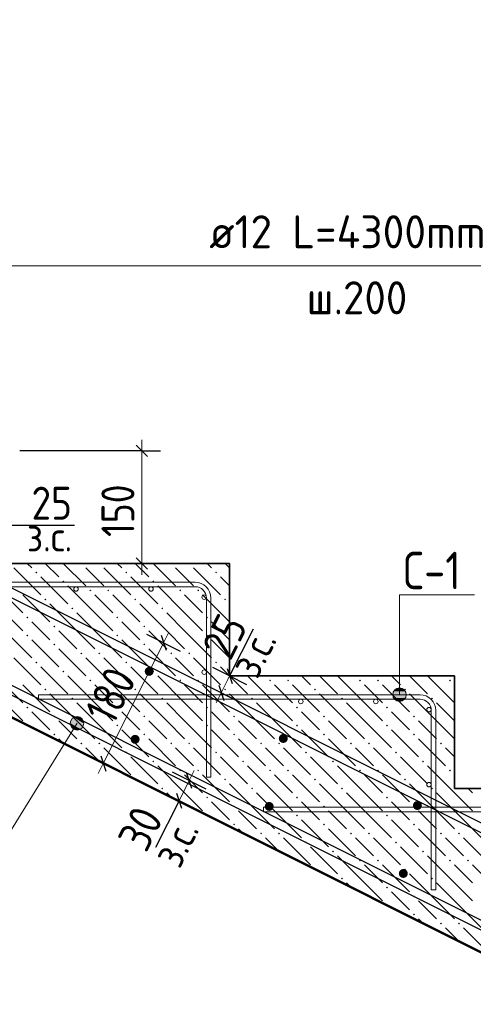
# Model space of a CAD drawing. Header units: millimetres. Extents: x -5 to 21000, y 0 to 14850.
# Tile 21 of 26: x 10429 to 11942, y 8858 to 12140. Entities that reach past the tile are written whole.
import ezdxf

# ---------------------------------------------------------------- set-up
doc = ezdxf.new("R2010")
doc.units = ezdxf.units.MM
doc.layers.add('ЖБ Лестница', color=7, linetype='Continuous', lineweight=25, true_color=0xe0e0ff)
for name, color, linetype, lineweight in [('Лестница', 7, 'Continuous', 25), ('Обрамление проемов стержнями', 7, 'Continuous', 25), ('Позиционная метка линия выноска', 7, 'Continuous', 13), ('Размерная линия_ общее', 7, 'Continuous', 13), ('Текст_ общее', 7, 'Continuous', 25), ('Фоновоя арматура Х1', 7, 'Continuous', 25)]:
    doc.layers.add(name, color=color, linetype=linetype, lineweight=lineweight)
doc.layers.add('Размерная выноска', color=7, linetype='Continuous')
doc.styles.add('ISOCPEUR', font='txt')

msp = doc.modelspace()

# ---------------------------------------------------------------- hatches: boundary and pattern name
at = {"layer": 'ЖБ Лестница', "linetype": 'Continuous', "lineweight": 18, "transparency": 33554687}
for points in [[(10631.5, 10327.8), (10638, 10327.8), (10634.7, 10324.6)], [(10691.5, 10327.8), (10698, 10327.8), (10694.7, 10324.6)], [(10931.5, 10327.8), (10938, 10327.8), (10934.7, 10324.6)], [(10991.5, 10327.8), (10998, 10327.8), (10994.7, 10324.6)], [(10481.5, 10297.8), (10484.7, 10301.1), (10488, 10297.8), (10484.7, 10294.6)], [(10781.5, 10297.8), (10784.7, 10301.1), (10788, 10297.8), (10784.7, 10294.6)], [(11081.5, 10297.8), (11084.7, 10301.1), (11088, 10297.8), (11084.7, 10294.6)], [(10571.5, 10267.8), (10574.7, 10271.1), (10578, 10267.8), (10574.7, 10264.6)], [(10661.5, 10237.8), (10664.7, 10241.1), (10668, 10237.8), (10664.7, 10234.6)], [(10721.5, 10237.8), (10724.7, 10241.1), (10728, 10237.8), (10724.7, 10234.6)], [(10871.5, 10267.8), (10874.7, 10271.1), (10878, 10267.8), (10874.7, 10264.6)], [(10961.5, 10237.8), (10964.7, 10241.1), (10968, 10237.8), (10964.7, 10234.6)], [(11021.5, 10237.8), (11024.7, 10241.1), (11028, 10237.8), (11024.7, 10234.6)], [(10511.5, 10207.8), (10514.7, 10211.1), (10518, 10207.8), (10514.7, 10204.6)], [(10811.5, 10207.8), (10814.7, 10211.1), (10818, 10207.8), (10814.7, 10204.6)], [(11111.5, 10207.8), (11114.7, 10211.1), (11118, 10207.8), (11114.7, 10204.6)], [(10601.5, 10177.8), (10604.7, 10181.1), (10608, 10177.8), (10604.7, 10174.6)], [(10901.5, 10177.8), (10904.7, 10181.1), (10908, 10177.8), (10904.7, 10174.6)], [(10451.5, 10147.8), (10454.7, 10151.1), (10458, 10147.8), (10454.7, 10144.6)], [(10751.5, 10147.8), (10754.7, 10151.1), (10758, 10147.8), (10754.7, 10144.6)], [(11051.5, 10147.8), (11054.7, 10151.1), (11058, 10147.8), (11054.7, 10144.6)], [(10541.5, 10117.8), (10544.7, 10121.1), (10548, 10117.8), (10544.7, 10114.6)], [(10841.5, 10117.8), (10844.7, 10121.1), (10848, 10117.8), (10844.7, 10114.6)], [(10451.5, 10087.8), (10454.7, 10091.1), (10458, 10087.8), (10454.7, 10084.6)], [(10751.5, 10087.8), (10754.7, 10091.1), (10758, 10087.8), (10754.7, 10084.6)], [(11051.5, 10087.8), (11054.7, 10091.1), (11058, 10087.8), (11054.7, 10084.6)], [(10541.5, 10057.8), (10544.7, 10061.1), (10548, 10057.8), (10544.7, 10054.6)], [(10841.5, 10057.8), (10844.7, 10061.1), (10848, 10057.8), (10844.7, 10054.6)], [(10631.5, 10027.8), (10634.7, 10031.1), (10638, 10027.8), (10634.7, 10024.6)], [(10691.5, 10027.8), (10694.7, 10031.1), (10698, 10027.8), (10694.7, 10024.6)], [(10931.5, 10027.8), (10934.7, 10031.1), (10938, 10027.8), (10934.7, 10024.6)], [(10991.5, 10027.8), (10994.7, 10031.1), (10998, 10027.8), (10994.7, 10024.6)], [(10481.5, 9997.8), (10484.7, 10001.1), (10488, 9997.8), (10484.7, 9994.6)], [(10781.5, 9997.8), (10784.7, 10001.1), (10788, 9997.8), (10784.7, 9994.6)], [(11081.5, 9997.8), (11084.7, 10001.1), (11088, 9997.8), (11084.7, 9994.6)], [(10571.5, 9967.8), (10574.7, 9971.1), (10578, 9967.8), (10574.7, 9964.6)], [(10871.5, 9967.8), (10874.7, 9971.1), (10878, 9967.8), (10874.7, 9964.6)], [(10661.5, 9937.8), (10664.7, 9941.1), (10668, 9937.8), (10664.7, 9934.6)], [(10721.5, 9937.8), (10724.7, 9941.1), (10728, 9937.8), (10724.7, 9934.6)], [(10961.5, 9937.8), (10964.7, 9941.1), (10968, 9937.8), (10964.7, 9934.6)], [(11021.5, 9937.8), (11024.7, 9941.1), (11028, 9937.8), (11024.7, 9934.6)], [(11261.5, 9937.8), (11264.7, 9941.1), (11268, 9937.8), (11264.7, 9934.6)], [(11321.5, 9937.8), (11324.7, 9941.1), (11328, 9937.8), (11324.7, 9934.6)], [(11561.5, 9937.8), (11564.7, 9941.1), (11568, 9937.8), (11564.7, 9934.6)], [(11621.5, 9937.8), (11624.7, 9941.1), (11628, 9937.8), (11624.7, 9934.6)], [(11861.5, 9937.8), (11864.7, 9941.1), (11868, 9937.8), (11864.7, 9934.6)], [(10511.5, 9907.8), (10514.7, 9911.1), (10518, 9907.8), (10514.7, 9904.6)], [(10601.5, 9877.8), (10604.7, 9881.1), (10608, 9877.8), (10604.7, 9874.6)], [(10811.5, 9907.8), (10814.7, 9911.1), (10818, 9907.8), (10814.7, 9904.6)], [(10901.5, 9877.8), (10904.7, 9881.1), (10908, 9877.8), (10904.7, 9874.6)], [(11111.5, 9907.8), (11114.7, 9911.1), (11118, 9907.8), (11114.7, 9904.6)], [(11201.5, 9877.8), (11204.7, 9881.1), (11208, 9877.8), (11204.7, 9874.6)], [(11411.5, 9907.8), (11414.7, 9911.1), (11418, 9907.8), (11414.7, 9904.6)], [(11501.5, 9877.8), (11504.7, 9881.1), (11508, 9877.8), (11504.7, 9874.6)], [(11711.5, 9907.8), (11714.7, 9911.1), (11718, 9907.8), (11714.7, 9904.6)], [(11801.5, 9877.8), (11804.7, 9881.1), (11808, 9877.8), (11804.7, 9874.6)], [(10451.5, 9847.8), (10454.7, 9851.1), (10458, 9847.8), (10454.7, 9844.6)], [(10751.5, 9847.8), (10754.7, 9851.1), (10758, 9847.8), (10754.7, 9844.6)], [(11051.5, 9847.8), (11054.7, 9851.1), (11058, 9847.8), (11054.7, 9844.6)], [(11351.5, 9847.8), (11354.7, 9851.1), (11358, 9847.8), (11354.7, 9844.6)], [(11651.5, 9847.8), (11654.7, 9851.1), (11658, 9847.8), (11654.7, 9844.6)], [(10541.5, 9817.8), (10544.7, 9821.1), (10548, 9817.8), (10544.7, 9814.6)], [(10841.5, 9817.8), (10844.7, 9821.1), (10848, 9817.8), (10844.7, 9814.6)], [(11141.5, 9817.8), (11144.7, 9821.1), (11148, 9817.8), (11144.7, 9814.6)], [(11441.5, 9817.8), (11444.7, 9821.1), (11448, 9817.8), (11444.7, 9814.6)], [(11741.5, 9817.8), (11744.7, 9821.1), (11748, 9817.8), (11744.7, 9814.6)], [(10454.2, 9790.6), (10454.7, 9791.1), (10456.2, 9789.6)], [(10751.5, 9787.8), (10754.7, 9791.1), (10758, 9787.8), (10754.7, 9784.6)], [(11051.5, 9787.8), (11054.7, 9791.1), (11058, 9787.8), (11054.7, 9784.6)], [(11351.5, 9787.8), (11354.7, 9791.1), (11358, 9787.8), (11354.7, 9784.6)], [(11651.5, 9787.8), (11654.7, 9791.1), (11658, 9787.8), (11654.7, 9784.6)], [(10541.5, 9757.8), (10544.7, 9761.1), (10548, 9757.8), (10544.7, 9754.6)], [(10841.5, 9757.8), (10844.7, 9761.1), (10848, 9757.8), (10844.7, 9754.6)], [(11141.5, 9757.8), (11144.7, 9761.1), (11148, 9757.8), (11144.7, 9754.6)], [(11441.5, 9757.8), (11444.7, 9761.1), (11448, 9757.8), (11444.7, 9754.6)], [(11741.5, 9757.8), (11744.7, 9761.1), (11748, 9757.8), (11744.7, 9754.6)], [(10631.5, 9727.8), (10634.7, 9731.1), (10638, 9727.8), (10634.7, 9724.6)], [(10691.5, 9727.8), (10694.7, 9731.1), (10698, 9727.8), (10694.7, 9724.6)], [(10931.5, 9727.8), (10934.7, 9731.1), (10938, 9727.8), (10934.7, 9724.6)], [(10991.5, 9727.8), (10994.7, 9731.1), (10998, 9727.8), (10994.7, 9724.6)], [(11231.5, 9727.8), (11234.7, 9731.1), (11238, 9727.8), (11234.7, 9724.6)], [(11291.5, 9727.8), (11294.7, 9731.1), (11298, 9727.8), (11294.7, 9724.6)], [(11531.5, 9727.8), (11534.7, 9731.1), (11538, 9727.8), (11534.7, 9724.6)], [(11591.5, 9727.8), (11594.7, 9731.1), (11598, 9727.8), (11594.7, 9724.6)], [(11831.5, 9727.8), (11834.7, 9731.1), (11838, 9727.8), (11834.7, 9724.6)], [(10781.5, 9697.8), (10784.7, 9701.1), (10788, 9697.8), (10784.7, 9694.6)], [(11081.5, 9697.8), (11084.7, 9701.1), (11088, 9697.8), (11084.7, 9694.6)], [(11381.5, 9697.8), (11384.7, 9701.1), (11388, 9697.8), (11384.7, 9694.6)], [(11681.5, 9697.8), (11684.7, 9701.1), (11688, 9697.8), (11684.7, 9694.6)], [(10871.5, 9667.8), (10874.7, 9671.1), (10878, 9667.8), (10874.7, 9664.6)], [(11171.5, 9667.8), (11174.7, 9671.1), (11178, 9667.8), (11174.7, 9664.6)], [(11471.5, 9667.8), (11474.7, 9671.1), (11478, 9667.8), (11474.7, 9664.6)], [(11771.5, 9667.8), (11774.7, 9671.1), (11778, 9667.8), (11774.7, 9664.6)], [(10961.5, 9637.8), (10964.7, 9641.1), (10968, 9637.8), (10964.7, 9634.6)], [(11021.5, 9637.8), (11024.7, 9641.1), (11028, 9637.8), (11024.7, 9634.6)], [(11261.5, 9637.8), (11264.7, 9641.1), (11268, 9637.8), (11264.7, 9634.6)], [(11321.5, 9637.8), (11324.7, 9641.1), (11328, 9637.8), (11324.7, 9634.6)], [(11561.5, 9637.8), (11564.7, 9641.1), (11568, 9637.8), (11564.7, 9634.6)], [(11621.5, 9637.8), (11624.7, 9641.1), (11628, 9637.8), (11624.7, 9634.6)], [(11861.5, 9637.8), (11864.7, 9641.1), (11868, 9637.8), (11864.7, 9634.6)], [(10814.2, 9610.6), (10814.7, 9611.1), (10816.2, 9609.6)], [(11111.5, 9607.8), (11114.7, 9611.1), (11118, 9607.8), (11114.7, 9604.6)], [(11411.5, 9607.8), (11414.7, 9611.1), (11418, 9607.8), (11414.7, 9604.6)], [(11711.5, 9607.8), (11714.7, 9611.1), (11718, 9607.8), (11714.7, 9604.6)], [(10901.5, 9577.8), (10904.7, 9581.1), (10908, 9577.8), (10904.7, 9574.6)], [(11051.5, 9547.8), (11054.7, 9551.1), (11058, 9547.8), (11054.7, 9544.6)], [(11201.5, 9577.8), (11204.7, 9581.1), (11208, 9577.8), (11204.7, 9574.6)], [(11351.5, 9547.8), (11354.7, 9551.1), (11358, 9547.8), (11354.7, 9544.6)], [(11501.5, 9577.8), (11504.7, 9581.1), (11508, 9577.8), (11504.7, 9574.6)], [(11651.5, 9547.8), (11654.7, 9551.1), (11658, 9547.8), (11654.7, 9544.6)], [(11801.5, 9577.8), (11804.7, 9581.1), (11808, 9577.8), (11804.7, 9574.6)], [(11141.5, 9517.8), (11144.7, 9521.1), (11148, 9517.8), (11144.7, 9514.6)], [(11441.5, 9517.8), (11444.7, 9521.1), (11448, 9517.8), (11444.7, 9514.6)], [(11741.5, 9517.8), (11744.7, 9521.1), (11748, 9517.8), (11744.7, 9514.6)], [(11054.2, 9490.6), (11054.7, 9491.1), (11056.2, 9489.6)], [(11351.5, 9487.8), (11354.7, 9491.1), (11358, 9487.8), (11354.7, 9484.6)], [(11651.5, 9487.8), (11654.7, 9491.1), (11658, 9487.8), (11654.7, 9484.6)], [(11141.5, 9457.8), (11144.7, 9461.1), (11148, 9457.8), (11144.7, 9454.6)], [(11441.5, 9457.8), (11444.7, 9461.1), (11448, 9457.8), (11444.7, 9454.6)], [(11741.5, 9457.8), (11744.7, 9461.1), (11748, 9457.8), (11744.7, 9454.6)], [(11231.5, 9427.8), (11234.7, 9431.1), (11238, 9427.8), (11234.7, 9424.6)], [(11291.5, 9427.8), (11294.7, 9431.1), (11298, 9427.8), (11294.7, 9424.6)], [(11531.5, 9427.8), (11534.7, 9431.1), (11538, 9427.8), (11534.7, 9424.6)], [(11591.5, 9427.8), (11594.7, 9431.1), (11598, 9427.8), (11594.7, 9424.6)], [(11831.5, 9427.8), (11834.7, 9431.1), (11838, 9427.8), (11834.7, 9424.6)], [(11891.5, 9427.8), (11894.7, 9431.1), (11898, 9427.8), (11894.7, 9424.6)], [(11381.5, 9397.8), (11384.7, 9401.1), (11388, 9397.8), (11384.7, 9394.6)], [(11681.5, 9397.8), (11684.7, 9401.1), (11688, 9397.8), (11684.7, 9394.6)], [(11471.5, 9367.8), (11474.7, 9371.1), (11478, 9367.8), (11474.7, 9364.6)], [(11771.5, 9367.8), (11774.7, 9371.1), (11778, 9367.8), (11774.7, 9364.6)], [(11561.5, 9337.8), (11564.7, 9341.1), (11568, 9337.8), (11564.7, 9334.6)], [(11621.5, 9337.8), (11624.7, 9341.1), (11628, 9337.8), (11624.7, 9334.6)], [(11861.5, 9337.8), (11864.7, 9341.1), (11868, 9337.8), (11864.7, 9334.6)], [(11921.5, 9337.8), (11924.7, 9341.1), (11928, 9337.8), (11924.7, 9334.6)], [(11414.2, 9310.6), (11414.7, 9311.1), (11416.2, 9309.6)], [(11711.5, 9307.8), (11714.7, 9311.1), (11718, 9307.8), (11714.7, 9304.6)], [(11501.5, 9277.8), (11504.7, 9281.1), (11508, 9277.8), (11504.7, 9274.6)], [(11801.5, 9277.8), (11804.7, 9281.1), (11808, 9277.8), (11804.7, 9274.6)], [(11651.5, 9247.8), (11654.7, 9251.1), (11658, 9247.8), (11654.7, 9244.6)], [(11654.2, 9190.6), (11654.7, 9191.1), (11656.2, 9189.6)], [(11741.5, 9217.8), (11744.7, 9221.1), (11748, 9217.8), (11744.7, 9214.6)], [(11741.5, 9157.8), (11744.7, 9161.1), (11748, 9157.8), (11744.7, 9154.6)], [(11831.5, 9127.8), (11834.7, 9131.1), (11838, 9127.8), (11834.7, 9124.6)], [(11891.5, 9127.8), (11894.7, 9131.1), (11898, 9127.8), (11894.7, 9124.6)]]:
    msp.add_hatch(color=7, dxfattribs=at).paths.add_polyline_path(points, flags=16)
at = {"layer": 'Позиционная метка линия выноска', "linetype": 'Continuous', "lineweight": 13, "transparency": 33554687}
for points in [[(11684.8, 9909.7), (11707.3, 9909.7), (11696.1, 9912.8)], [(11715.4, 9901.6), (11676.7, 9901.6), (11673.6, 9890.3)], [(11715.4, 9901.6), (11673.6, 9890.3), (11718.6, 9890.3)], [(11718.6, 9890.3), (11673.6, 9890.3), (11676.7, 9879.1)], [(11707.3, 9909.7), (11684.8, 9909.7), (11676.7, 9901.6)], [(11707.3, 9909.7), (11676.7, 9901.6), (11715.4, 9901.6)], [(11718.6, 9890.3), (11676.7, 9879.1), (11715.4, 9879.1)], [(11715.4, 9879.1), (11676.7, 9879.1), (11684.8, 9871)], [(11715.4, 9879.1), (11684.8, 9871), (11707.3, 9871)], [(11707.3, 9871), (11684.8, 9871), (11696.1, 9867.8)], [(10601.7, 9806.9), (10643.2, 9794.5), (10610.3, 9814.8)], [(10610.3, 9814.8), (10640.6, 9805.6), (10621.5, 9817.5)], [(10610.3, 9814.8), (10643.2, 9794.5), (10640.6, 9805.6)], [(10621.5, 9817.5), (10640.6, 9805.6), (10632.7, 9814.2)], [(10598.5, 9795.7), (10640, 9783.2), (10601.7, 9806.9)], [(10601.1, 9784.6), (10631.4, 9775.3), (10598.5, 9795.7)], [(10598.5, 9795.7), (10631.4, 9775.3), (10640, 9783.2)], [(10620.2, 9772.7), (10601.1, 9784.6), (10609, 9775.9)], [(10601.1, 9784.6), (10620.2, 9772.7), (10631.4, 9775.3)], [(10601.7, 9806.9), (10640, 9783.2), (10643.2, 9794.5)]]:
    msp.add_hatch(color=7, dxfattribs=at).paths.add_polyline_path(points)
at = {"layer": 'Фоновоя арматура Х1', "linetype": 'Continuous', "lineweight": 35, "transparency": 33554687}
for points in [[(10876.4, 9968.2), (10875.3, 9974), (10872.1, 9978.8), (10867.2, 9982.1), (10861.5, 9983.2), (10855.7, 9982.1), (10850.8, 9978.8), (10847.6, 9974), (10846.5, 9968.2), (10847.6, 9962.5), (10850.8, 9957.6), (10855.7, 9954.4), (10861.5, 9953.2), (10867.2, 9954.4), (10872.1, 9957.6), (10875.3, 9962.5)], [(10829.5, 9741.7), (10828.4, 9747.4), (10825.1, 9752.3), (10820.2, 9755.5), (10814.5, 9756.7), (10808.8, 9755.5), (10803.9, 9752.3), (10800.6, 9747.4), (10799.5, 9741.7), (10800.6, 9735.9), (10803.9, 9731.1), (10808.8, 9727.8), (10814.5, 9726.7), (10820.2, 9727.8), (10825.1, 9731.1), (10828.4, 9735.9)], [(11323.7, 9744.6), (11322.5, 9750.3), (11319.3, 9755.2), (11314.4, 9758.5), (11308.7, 9759.6), (11302.9, 9758.5), (11298.1, 9755.2), (11294.8, 9750.3), (11293.7, 9744.6), (11294.8, 9738.9), (11298.1, 9734), (11302.9, 9730.7), (11308.7, 9729.6), (11314.4, 9730.7), (11319.3, 9734), (11322.5, 9738.9)], [(11276.7, 9518.1), (11275.6, 9523.8), (11272.3, 9528.7), (11267.4, 9531.9), (11261.7, 9533.1), (11256, 9531.9), (11251.1, 9528.7), (11247.9, 9523.8), (11246.7, 9518.1), (11247.9, 9512.3), (11251.1, 9507.5), (11256, 9504.2), (11261.7, 9503.1), (11267.4, 9504.2), (11272.3, 9507.5), (11275.6, 9512.3)], [(11770.9, 9521), (11769.7, 9526.7), (11766.5, 9531.6), (11761.6, 9534.9), (11755.9, 9536), (11750.1, 9534.9), (11745.3, 9531.6), (11742, 9526.7), (11740.9, 9521), (11742, 9515.3), (11745.3, 9510.4), (11750.1, 9507.1), (11755.9, 9506), (11761.6, 9507.1), (11766.5, 9510.4), (11769.7, 9515.3)], [(11723.9, 9294.5), (11722.8, 9300.2), (11719.5, 9305.1), (11714.7, 9308.3), (11708.9, 9309.5), (11703.2, 9308.3), (11698.3, 9305.1), (11695.1, 9300.2), (11693.9, 9294.5), (11695.1, 9288.7), (11698.3, 9283.9), (11703.2, 9280.6), (11708.9, 9279.5), (11714.7, 9280.6), (11719.5, 9283.9), (11722.8, 9288.7)]]:
    msp.add_hatch(color=7, dxfattribs=at).paths.add_polyline_path(points)

# ---------------------------------------------------------------- linework, layer by layer
at = {"color": 7, "linetype": 'Continuous', "lineweight": 25, "transparency": 33554687}
for points in [[(3354.7, 12140.3), (6591.7, 12140.3), (6597.3, 12140.1), (6603, 12139.5), (6608.7, 12138.7), (6614.3, 12137.5), (6619.9, 12136), (6625.3, 12134.3), (6630.7, 12132.2), (6635.8, 12129.9), (13328.5, 8783.5), (13315.1, 8756.7), (6623, 12102.8), (6619.1, 12104.5), (6615.3, 12106), (6611.4, 12107.3), (6607.4, 12108.3), (6603.4, 12109.1), (6599.4, 12109.7), (6595.2, 12110.1), (6591, 12110.3), (3354.7, 12110.3), (3354.7, 12140.3)], [(12792.1, 8693.5), (6009, 12085.1), (6005.1, 12086.8), (6001.3, 12088.3), (5997.4, 12089.6), (5993.4, 12090.6), (5989.4, 12091.5), (5985.3, 12092.1), (5981.2, 12092.5), (5977, 12092.6), (4747.4, 12092.6), (4747.4, 12122.6), (5977.7, 12122.6), (5983.3, 12122.4), (5989, 12121.9), (5994.7, 12121), (6000.3, 12119.8), (6005.9, 12118.4), (6011.3, 12116.6), (6016.7, 12114.5), (6021.8, 12112.2), (12805.5, 8720.3), (12792.1, 8693.5)]]:
    msp.add_lwpolyline(points, dxfattribs=at)
at = {"layer": 'ЖБ Лестница', "color": 7, "linetype": 'Continuous', "lineweight": 35, "transparency": 33554687}
for p, q in [((6629.3, 11702.8), (12629.3, 8702.8)), ((11129.3, 10327.8), (10379.3, 10327.8)), ((11129.3, 9952.8), (11129.3, 10327.8)), ((11879.3, 9952.8), (11129.3, 9952.8)), ((11879.3, 9577.8), (11879.3, 9952.8)), ((12629.3, 9577.8), (11879.3, 9577.8))]:
    msp.add_line(p, q, dxfattribs=at)
at = {"layer": 'ЖБ Лестница', "color": 9, "linetype": 'Continuous', "lineweight": 18, "true_color": 0xc7c7c7, "transparency": 33554687}
for p, q in [((10409.7, 10312.8), (10499.7, 10222.8)), ((10454.7, 10327.8), (10469.7, 10312.8)), ((10514.7, 10327.8), (10559.7, 10282.8)), ((10574.7, 10327.8), (10649.7, 10252.8)), ((10679.7, 10282.8), (10649.7, 10312.8)), ((10709.7, 10312.8), (10799.7, 10222.8)), ((10754.7, 10327.8), (10769.7, 10312.8)), ((10814.7, 10327.8), (10859.7, 10282.8)), ((10874.7, 10327.8), (10949.7, 10252.8)), ((10979.7, 10282.8), (10949.7, 10312.8)), ((11009.7, 10312.8), (11099.7, 10222.8)), ((11054.7, 10327.8), (11069.7, 10312.8)), ((11114.7, 10327.8), (11129.7, 10312.8)), ((10499.7, 10282.8), (10589.7, 10192.8)), ((10709.7, 10252.8), (10679.7, 10282.8)), ((10799.7, 10282.8), (10889.7, 10192.8)), ((11009.7, 10252.8), (10979.7, 10282.8)), ((11099.7, 10282.8), (11129.7, 10252.8)), ((10679.7, 10162.8), (10589.7, 10252.8)), ((10979.7, 10162.8), (10889.7, 10252.8)), ((10379.7, 10222.8), (10439.7, 10162.8)), ((10439.7, 10222.8), (10529.7, 10132.8)), ((10679.7, 10222.8), (10739.7, 10162.8)), ((10739.7, 10222.8), (10829.7, 10132.8)), ((10979.7, 10222.8), (11039.7, 10162.8)), ((11039.7, 10222.8), (11129.7, 10132.8)), ((10619.7, 10102.8), (10529.7, 10192.8)), ((10919.7, 10102.8), (10829.7, 10192.8)), ((11129.7, 10192.8), (11129.7, 10192.8)), ((10379.7, 10162.8), (10439.7, 10102.8)), ((10619.7, 10162.8), (10679.7, 10102.8)), ((10679.7, 10162.8), (10739.7, 10102.8)), ((10919.7, 10162.8), (10979.7, 10102.8)), ((10979.7, 10162.8), (11039.7, 10102.8)), ((10499.7, 10102.8), (10469.7, 10132.8)), ((10799.7, 10102.8), (10769.7, 10132.8)), ((11099.7, 10102.8), (11069.7, 10132.8)), ((10379.7, 10102.8), (10469.7, 10012.8)), ((10529.7, 10072.8), (10499.7, 10102.8)), ((10559.7, 10102.8), (10619.7, 10042.8)), ((10619.7, 10102.8), (10679.7, 10042.8)), ((10679.7, 10102.8), (10769.7, 10012.8)), ((10829.7, 10072.8), (10799.7, 10102.8)), ((10859.7, 10102.8), (10919.7, 10042.8)), ((10919.7, 10102.8), (10979.7, 10042.8)), ((10979.7, 10102.8), (11069.7, 10012.8)), ((11129.7, 10072.8), (11099.7, 10102.8)), ((10469.7, 10072.8), (10559.7, 9982.8)), ((10559.7, 10042.8), (10649.7, 9952.8)), ((10769.7, 10072.8), (10859.7, 9982.8)), ((10859.7, 10042.8), (10949.7, 9952.8)), ((11069.7, 10072.8), (11129.7, 10012.8)), ((10409.7, 10012.8), (10499.7, 9922.8)), ((10679.7, 9982.8), (10649.7, 10012.8)), ((10709.7, 10012.8), (10799.7, 9922.8)), ((10979.7, 9982.8), (10949.7, 10012.8)), ((11009.7, 10012.8), (11099.7, 9922.8)), ((10499.7, 9982.8), (10589.7, 9892.8)), ((10709.7, 9952.8), (10679.7, 9982.8)), ((10799.7, 9982.8), (10889.7, 9892.8)), ((11009.7, 9952.8), (10979.7, 9982.8)), ((10679.7, 9862.8), (10589.7, 9952.8)), ((10979.7, 9862.8), (10889.7, 9952.8)), ((11279.7, 9862.8), (11189.7, 9952.8)), ((11249.7, 9952.8), (11249.7, 9952.8)), ((11309.7, 9952.8), (11309.7, 9952.8)), ((11369.7, 9952.8), (11399.7, 9922.8)), ((11429.7, 9952.8), (11489.7, 9892.8)), ((11579.7, 9862.8), (11489.7, 9952.8)), ((11549.7, 9952.8), (11549.7, 9952.8)), ((11609.7, 9952.8), (11609.7, 9952.8)), ((11669.7, 9952.8), (11699.7, 9922.8)), ((11729.7, 9952.8), (11789.7, 9892.8)), ((11879.7, 9862.8), (11789.7, 9952.8)), ((11849.7, 9952.8), (11849.7, 9952.8)), ((10379.7, 9922.8), (10439.7, 9862.8)), ((10439.7, 9922.8), (10529.7, 9832.8)), ((10679.7, 9922.8), (10739.7, 9862.8)), ((10739.7, 9922.8), (10829.7, 9832.8)), ((10979.7, 9922.8), (11039.7, 9862.8)), ((11039.7, 9922.8), (11129.7, 9832.8)), ((11279.7, 9922.8), (11339.7, 9862.8)), ((11339.7, 9922.8), (11429.7, 9832.8)), ((11579.7, 9922.8), (11639.7, 9862.8)), ((11639.7, 9922.8), (11729.7, 9832.8)), ((10619.7, 9802.8), (10529.7, 9892.8)), ((10919.7, 9802.8), (10829.7, 9892.8)), ((11219.7, 9802.8), (11129.7, 9892.8)), ((11519.7, 9802.8), (11429.7, 9892.8)), ((11819.7, 9802.8), (11729.7, 9892.8)), ((10379.7, 9862.8), (10439.7, 9802.8)), ((10619.7, 9862.8), (10679.7, 9802.8)), ((10679.7, 9862.8), (10739.7, 9802.8)), ((10919.7, 9862.8), (10979.7, 9802.8)), ((10979.7, 9862.8), (11039.7, 9802.8)), ((11219.7, 9862.8), (11279.7, 9802.8)), ((11279.7, 9862.8), (11339.7, 9802.8)), ((11519.7, 9862.8), (11579.7, 9802.8)), ((11579.7, 9862.8), (11639.7, 9802.8)), ((11819.7, 9862.8), (11879.7, 9802.8)), ((10499.7, 9802.8), (10469.7, 9832.8)), ((10799.7, 9802.8), (10769.7, 9832.8)), ((11099.7, 9802.8), (11069.7, 9832.8)), ((11399.7, 9802.8), (11369.7, 9832.8)), ((11699.7, 9802.8), (11669.7, 9832.8)), ((10529.7, 9772.8), (10499.7, 9802.8)), ((10559.7, 9802.8), (10619.7, 9742.8)), ((10619.7, 9802.8), (10679.7, 9742.8)), ((10679.7, 9802.8), (10769.7, 9712.8)), ((10829.7, 9772.8), (10799.7, 9802.8)), ((10859.7, 9802.8), (10919.7, 9742.8)), ((10919.7, 9802.8), (10979.7, 9742.8)), ((10979.7, 9802.8), (11069.7, 9712.8)), ((11129.7, 9772.8), (11099.7, 9802.8)), ((11159.7, 9802.8), (11219.7, 9742.8)), ((11219.7, 9802.8), (11279.7, 9742.8)), ((11279.7, 9802.8), (11369.7, 9712.8)), ((11429.7, 9772.8), (11399.7, 9802.8)), ((11459.7, 9802.8), (11519.7, 9742.8)), ((11519.7, 9802.8), (11579.7, 9742.8)), ((11579.7, 9802.8), (11669.7, 9712.8)), ((11729.7, 9772.8), (11699.7, 9802.8)), ((11759.7, 9802.8), (11819.7, 9742.8)), ((11819.7, 9802.8), (11879.7, 9742.8)), ((11879.7, 9802.8), (11879.7, 9802.8)), ((10769.7, 9772.8), (10859.7, 9682.8)), ((11069.7, 9772.8), (11159.7, 9682.8)), ((11369.7, 9772.8), (11459.7, 9682.8)), ((11669.7, 9772.8), (11759.7, 9682.8)), ((10559.7, 9742.8), (10569.7, 9732.8)), ((10859.7, 9742.8), (10949.7, 9652.8)), ((11159.7, 9742.8), (11249.7, 9652.8)), ((11459.7, 9742.8), (11549.7, 9652.8)), ((11759.7, 9742.8), (11849.7, 9652.8)), ((10679.7, 9682.8), (10649.7, 9712.8)), ((10689.7, 9672.8), (10679.7, 9682.8)), ((10709.7, 9712.8), (10799.7, 9622.8)), ((10799.7, 9682.8), (10889.7, 9592.8)), ((10979.7, 9682.8), (10949.7, 9712.8)), ((11009.7, 9652.8), (10979.7, 9682.8)), ((11009.7, 9712.8), (11099.7, 9622.8)), ((11099.7, 9682.8), (11189.7, 9592.8)), ((11279.7, 9682.8), (11249.7, 9712.8)), ((11309.7, 9652.8), (11279.7, 9682.8)), ((11309.7, 9712.8), (11399.7, 9622.8)), ((11399.7, 9682.8), (11489.7, 9592.8)), ((11579.7, 9682.8), (11549.7, 9712.8)), ((11609.7, 9652.8), (11579.7, 9682.8)), ((11609.7, 9712.8), (11699.7, 9622.8)), ((11699.7, 9682.8), (11789.7, 9592.8)), ((11879.7, 9682.8), (11849.7, 9712.8)), ((11879.7, 9682.8), (11879.7, 9682.8)), ((10979.7, 9562.8), (10889.7, 9652.8)), ((11279.7, 9562.8), (11189.7, 9652.8)), ((11579.7, 9562.8), (11489.7, 9652.8)), ((11879.7, 9562.8), (11789.7, 9652.8)), ((10979.7, 9622.8), (11039.7, 9562.8)), ((11039.7, 9622.8), (11129.7, 9532.8)), ((11279.7, 9622.8), (11339.7, 9562.8)), ((11339.7, 9622.8), (11429.7, 9532.8)), ((11579.7, 9622.8), (11639.7, 9562.8)), ((11639.7, 9622.8), (11729.7, 9532.8)), ((11879.7, 9622.8), (11879.7, 9622.8)), ((11219.7, 9502.8), (11129.7, 9592.8)), ((11519.7, 9502.8), (11429.7, 9592.8)), ((11819.7, 9502.8), (11729.7, 9592.8)), ((10919.7, 9562.8), (10929.7, 9552.8)), ((10979.7, 9562.8), (11039.7, 9502.8)), ((11219.7, 9562.8), (11279.7, 9502.8)), ((11279.7, 9562.8), (11339.7, 9502.8)), ((11519.7, 9562.8), (11579.7, 9502.8)), ((11579.7, 9562.8), (11639.7, 9502.8)), ((11819.7, 9562.8), (11879.7, 9502.8)), ((11879.7, 9562.8), (11939.7, 9502.8)), ((11924.7, 9577.8), (11939.7, 9562.8)), ((11099.7, 9502.8), (11069.7, 9532.8)), ((11399.7, 9502.8), (11369.7, 9532.8)), ((11699.7, 9502.8), (11669.7, 9532.8)), ((11129.7, 9472.8), (11099.7, 9502.8)), ((11159.7, 9502.8), (11219.7, 9442.8)), ((11219.7, 9502.8), (11279.7, 9442.8)), ((11279.7, 9502.8), (11369.7, 9412.8)), ((11429.7, 9472.8), (11399.7, 9502.8)), ((11459.7, 9502.8), (11519.7, 9442.8)), ((11519.7, 9502.8), (11579.7, 9442.8)), ((11579.7, 9502.8), (11669.7, 9412.8)), ((11729.7, 9472.8), (11699.7, 9502.8)), ((11759.7, 9502.8), (11819.7, 9442.8)), ((11819.7, 9502.8), (11879.7, 9442.8)), ((11879.7, 9502.8), (11969.7, 9412.8)), ((11369.7, 9472.8), (11459.7, 9382.8)), ((11669.7, 9472.8), (11759.7, 9382.8)), ((11159.7, 9442.8), (11169.7, 9432.8)), ((11459.7, 9442.8), (11549.7, 9352.8)), ((11759.7, 9442.8), (11849.7, 9352.8)), ((11279.7, 9382.8), (11249.7, 9412.8)), ((11309.7, 9412.8), (11399.7, 9322.8)), ((11579.7, 9382.8), (11549.7, 9412.8)), ((11609.7, 9412.8), (11699.7, 9322.8)), ((11879.7, 9382.8), (11849.7, 9412.8)), ((11909.7, 9412.8), (11999.7, 9322.8)), ((11289.7, 9372.8), (11279.7, 9382.8)), ((11399.7, 9382.8), (11489.7, 9292.8)), ((11609.7, 9352.8), (11579.7, 9382.8)), ((11699.7, 9382.8), (11789.7, 9292.8)), ((11909.7, 9352.8), (11879.7, 9382.8)), ((11579.7, 9262.8), (11489.7, 9352.8)), ((11579.7, 9322.8), (11639.7, 9262.8)), ((11639.7, 9322.8), (11729.7, 9232.8)), ((11879.7, 9262.8), (11789.7, 9352.8)), ((11879.7, 9322.8), (11939.7, 9262.8)), ((11939.7, 9322.8), (12029.7, 9232.8)), ((11819.7, 9202.8), (11729.7, 9292.8)), ((11519.7, 9262.8), (11529.7, 9252.8)), ((11579.7, 9262.8), (11639.7, 9202.8)), ((11819.7, 9262.8), (11879.7, 9202.8)), ((11879.7, 9262.8), (11939.7, 9202.8)), ((11699.7, 9202.8), (11669.7, 9232.8)), ((11729.7, 9172.8), (11699.7, 9202.8)), ((11759.7, 9202.8), (11819.7, 9142.8)), ((11819.7, 9202.8), (11879.7, 9142.8)), ((11879.7, 9202.8), (11969.7, 9112.8)), ((11759.7, 9142.8), (11769.7, 9132.8)), ((11879.7, 9082.8), (11849.7, 9112.8)), ((11909.7, 9112.8), (11999.7, 9022.8)), ((11889.7, 9072.8), (11879.7, 9082.8))]:
    msp.add_line(p, q, dxfattribs=at)
msp.add_lwpolyline([(11099.7, 9982.8), (11129.7, 9952.8), (11129.7, 9952.8), (11189.7, 9892.8)], dxfattribs=at)
at = {"layer": 'Лестница', "color": 7, "linetype": 'Continuous', "lineweight": 25, "transparency": 33554687}
for p, q in [((6623.5, 11702.8), (12623.5, 8702.8)), ((11129.7, 10327.8), (10379.7, 10327.8)), ((11129.7, 9952.8), (11129.7, 10327.8)), ((11879.7, 9952.8), (11129.7, 9952.8)), ((11879.7, 9577.8), (11879.7, 9952.8)), ((12629.7, 9577.8), (11879.7, 9577.8))]:
    msp.add_line(p, q, dxfattribs=at)
at = {"layer": 'Обрамление проемов стержнями', "color": 7, "linetype": 'Continuous', "lineweight": 13, "transparency": 33554687}
for p, q in [((11014.7, 10265.3), (9742.2, 10265.3)), ((11014.7, 10250.3), (9742.2, 10250.3)), ((11052.2, 10212.8), (11052.2, 9615.3)), ((11067.2, 10212.8), (11067.2, 9615.3)), ((10492.2, 9875.3), (10492.2, 9890.3)), ((11764.7, 9890.3), (10492.2, 9890.3)), ((11764.7, 9875.3), (10492.2, 9875.3)), ((11802.2, 9837.8), (11802.2, 9240.3)), ((11817.2, 9837.8), (11817.2, 9240.3)), ((11052.2, 9615.3), (11067.2, 9615.3)), ((11242.2, 9500.3), (11242.2, 9515.3)), ((12514.7, 9515.3), (11242.2, 9515.3)), ((12514.7, 9500.3), (11242.2, 9500.3)), ((11802.2, 9240.3), (11817.2, 9240.3))]:
    msp.add_line(p, q, dxfattribs=at)
at = {"layer": 'Обрамление проемов стержнями', "color": 7, "linetype": 'Continuous', "lineweight": 18, "transparency": 33554687}
for centre in [(10617.2, 10242.8), (10867.2, 10242.8), (11044.7, 10215.3), (11044.7, 9965.3), (11367.2, 9867.8), (11617.2, 9867.8), (11794.7, 9840.3), (11794.7, 9590.3)]:
    msp.add_circle(centre, 7.5, dxfattribs=at)
at = {"layer": 'Обрамление проемов стержнями', "color": 7, "linetype": 'Continuous', "lineweight": 13, "transparency": 33554687}
for centre, radius in [((11014.7, 10212.8), 52.5), ((11014.7, 10212.8), 37.5), ((11764.7, 9837.8), 52.5), ((11764.7, 9837.8), 37.5)]:
    msp.add_arc(centre, radius, 0, 90, dxfattribs=at)
at = {"layer": 'Позиционная метка линия выноска', "color": 7, "linetype": 'Continuous', "lineweight": 13, "transparency": 33554687}
for p, q in [((11696.1, 9912.8), (11696.1, 9912.8)), ((11673.6, 9890.3), (11673.6, 9890.3)), ((11718.6, 9890.3), (11718.6, 9890.3)), ((11696.1, 9867.8), (11696.1, 9867.8)), ((10632.7, 9814.2), (10632.7, 9814.2)), ((10601.7, 9806.9), (10601.7, 9806.9)), ((10640, 9783.2), (10640, 9783.2)), ((10609, 9775.9), (10609, 9775.9))]:
    msp.add_line(p, q, dxfattribs=at)
for points in [[(12145.9, 11319.7), (9320.9, 11319.7), (9320.9, 10770.6)], [(11946.1, 10223), (11696.1, 10223), (11696.1, 9890.3)], [(8888.8, 9072), (10173.1, 9072), (10620.8, 9795.1)]]:
    msp.add_lwpolyline(points, dxfattribs=at)
for centre in [(11696.1, 9890.3), (10620.8, 9795.1)]:
    msp.add_circle(centre, 22.5, dxfattribs=at)
at = {"layer": 'Размерная выноска', "color": 7, "linetype": 'Continuous', "lineweight": -3, "transparency": 33554687}
for p, q in [((10379.7, 10455), (10612.2, 10455)), ((11208, 10109.3), (11129.7, 9952.8)), ((10961, 9537.2), (10882.8, 9380.6))]:
    msp.add_line(p, q, dxfattribs=at)
at = {"layer": 'Размерная линия_ общее', "color": 7, "linetype": 'Continuous', "lineweight": 13, "transparency": 33554687}
for p, q in [((10837.1, 10702.8), (10837.1, 10740.3)), ((10837.1, 10327.8), (10837.1, 10290.3)), ((10909.2, 10063.4), (10926, 10097)), ((11129.7, 9952.8), (11146.5, 9986.4)), ((11101.6, 9896.5), (11084.8, 9863)), ((10708, 9660.9), (10691.2, 9627.4)), ((10994.5, 9604.2), (11011.3, 9637.7)), ((10994.5, 9604.2), (10961, 9537.2)), ((10961, 9537.2), (10944.3, 9503.6))]:
    msp.add_line(p, q, dxfattribs=at)
at = {"layer": 'Размерная линия_ общее', "color": 253, "linetype": 'Continuous', "lineweight": -3, "true_color": 0xa0a0a0, "transparency": 33554687}
for p, q in [((10837.1, 10702.8), (10429.7, 10702.8)), ((10837.1, 10702.8), (10774.6, 10702.8)), ((10837.1, 10702.8), (10899.6, 10702.8)), ((10837.1, 10327.8), (10429.7, 10327.8)), ((10837.1, 10327.8), (10774.6, 10327.8)), ((10837.1, 10327.8), (10899.6, 10327.8)), ((10909.2, 10063.4), (10853.3, 10091.4)), ((10909.2, 10063.4), (10965.1, 10035.5)), ((11129.7, 9952.8), (11073.8, 9980.8)), ((11129.7, 9952.8), (11185.6, 9924.9)), ((11101.6, 9896.5), (11045.7, 9924.5)), ((11101.6, 9896.5), (11157.5, 9868.6)), ((10708, 9660.9), (10652.1, 9688.9)), ((10708, 9660.9), (10763.9, 9633)), ((10994.5, 9604.2), (10938.6, 9632.1)), ((10994.5, 9604.2), (11050.4, 9576.2)), ((10961, 9537.2), (10905.1, 9565.1)), ((10961, 9537.2), (11016.9, 9509.2))]:
    msp.add_line(p, q, dxfattribs=at)
at = {"layer": 'Размерная линия_ общее', "color": 7, "linetype": 'Continuous', "lineweight": 25, "transparency": 33554687}
for p, q in [((10855.8, 10684.1), (10818.3, 10721.6)), ((10855.8, 10309.1), (10818.3, 10346.6)), ((10900.8, 10088.6), (10917.6, 10038.3)), ((11121.4, 9978), (11138.1, 9927.7)), ((11093.2, 9921.7), (11110, 9871.4)), ((10699.6, 9686.1), (10716.4, 9635.8)), ((10986.2, 9629.3), (11002.9, 9579)), ((10952.7, 9562.3), (10969.4, 9512))]:
    msp.add_line(p, q, dxfattribs=at)
at = {"layer": 'Размерная линия_ общее', "color": 7, "linetype": 'Continuous', "lineweight": 13, "transparency": 33554687}
for points in [[(10837.1, 10327.8), (10837.1, 10383.3), (10837.1, 10383.3), (10837.1, 10702.8)], [(10909.2, 10063.4), (10780.8, 9806.6), (10780.8, 9806.6), (10708, 9660.9)], [(11129.7, 9952.8), (11123.8, 9941), (11123.8, 9941), (11101.6, 9896.5)]]:
    msp.add_lwpolyline(points, dxfattribs=at)

# ---------------------------------------------------------------- texts
at = {"color": 7, "linetype": 'Continuous', "lineweight": 13, "transparency": 33554687, "char_height": 110, "attachment_point": 7, "style": 'ISOCPEUR'}
for s, insert, width in [('\\W0.96;ø12 L=4300mm ', (11061.9, 11378.4), 1086.306), ('\\W0.95;ш.200 ', (11386.4, 11158.4), 481.068)]:
    msp.add_mtext(s, dxfattribs=dict(at, insert=insert, width=width))
at = {"layer": 'Размерная линия_ общее', "color": 7, "linetype": 'Continuous', "lineweight": 25, "transparency": 33554687, "char_height": 110, "attachment_point": 7, "style": 'ISOCPEUR'}
for s, insert, width, rotation in [('\\W0.83;150', (10812.1, 10416.3), 254.286, 90), ('\\W0.87;25', (11132.2, 9999.6), 201.965, 63.4349), ('\\W0.83;180', (10742, 9784.8), 254.29, 63.4349), ('\\W0.87;30', (10851.7, 9360.3), 201.967, 63.4349)]:
    msp.add_mtext(s, dxfattribs=dict(at, insert=insert, width=width, rotation=rotation))
at = {"layer": 'Размерная линия_ общее', "color": 7, "linetype": 'Continuous', "lineweight": 25, "transparency": 33554687, "insert": (10468.8, 10473.7), "char_height": 110, "width": 201.97, "attachment_point": 7, "style": 'ISOCPEUR'}
msp.add_mtext('\\W0.87;25', dxfattribs=at)
at = {"layer": 'Размерная линия_ общее', "color": 7, "linetype": 'Continuous', "lineweight": 18, "transparency": 33554687, "insert": (10453.5, 10367.7), "char_height": 100, "width": 229.978, "attachment_point": 7, "style": 'ISOCPEUR'}
msp.add_mtext('\\W0.90;з.с.', dxfattribs=at)
at = {"layer": 'Размерная линия_ общее', "color": 7, "linetype": 'Continuous', "lineweight": 18, "transparency": 33554687, "char_height": 100, "attachment_point": 7, "rotation": 63.4349, "style": 'ISOCPEUR'}
for insert, width in [((11222, 9938.9), 229.972), ((10963, 9306.6), 229.974)]:
    msp.add_mtext('\\W0.90;з.с.', dxfattribs=dict(at, insert=insert, width=width))
at = {"layer": 'Текст_ общее', "color": 7, "linetype": 'Continuous', "lineweight": 25, "transparency": 33554687, "insert": (11708.6, 10241.8), "char_height": 125, "width": 288.963, "attachment_point": 7, "style": 'ISOCPEUR'}
msp.add_mtext('\\W0.83;С-1', dxfattribs=at)

doc.saveas('drawing.dxf')
